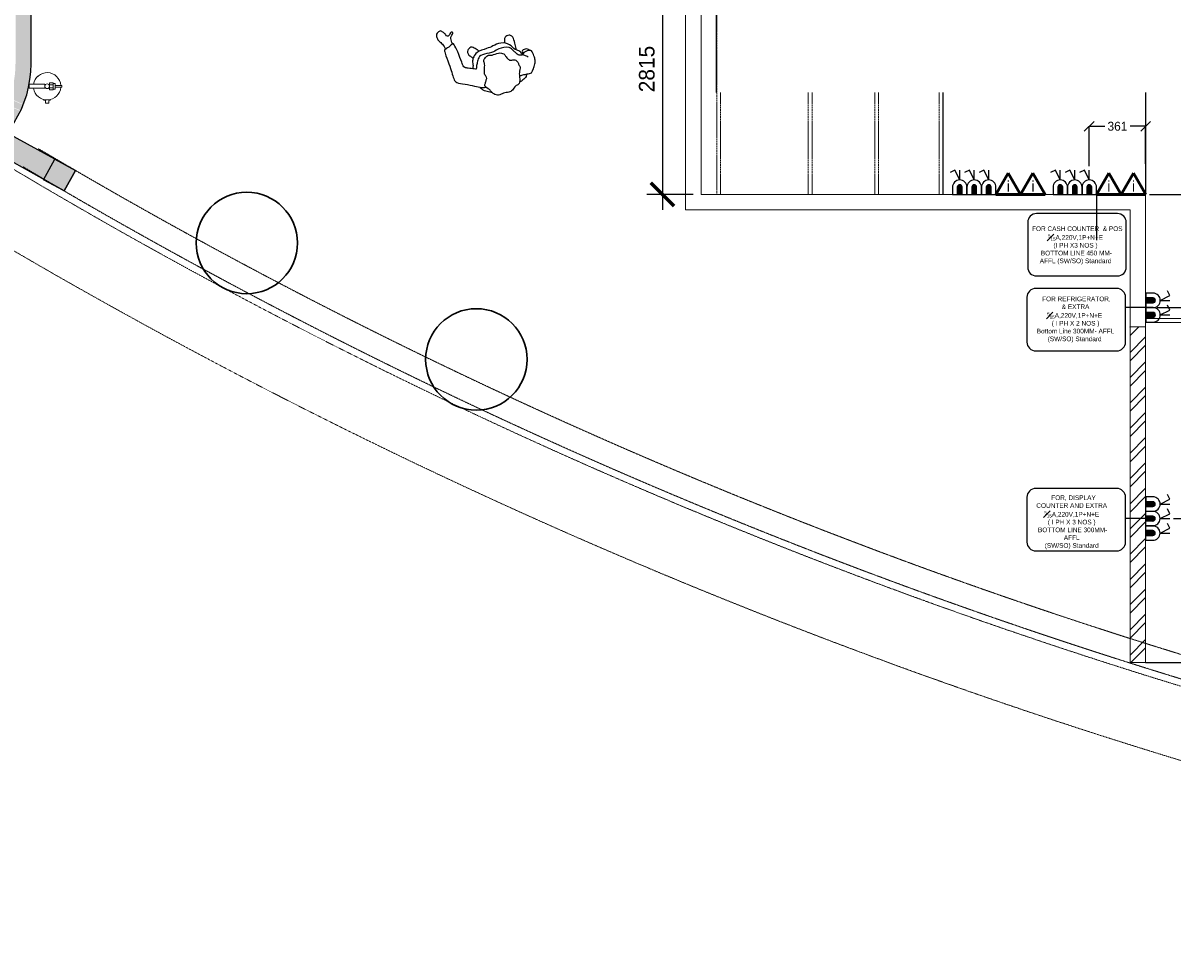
# Model space of a CAD drawing. Header units: inches. Extents: x 1703 to 137267, y -37098 to 14102.
# Tile 48 of 142: x 60927 to 68299, y -19003 to -13024. Entities that reach past the tile are written whole.
import ezdxf
from ezdxf import colors
from ezdxf.entities.mleader import LeaderData, LeaderLine
from ezdxf.enums import TextEntityAlignment as Align
from ezdxf.math import Vec2, Vec3

# ---------------------------------------------------------------- set-up
doc = ezdxf.new("R2010")
doc.units = ezdxf.units.IN
doc.header["$MEASUREMENT"] = 0
for name, pattern in [('DASHED2', [0.375, 0.25, -0.125]), ('LEVEL-F-OVERALL LAYOUT$0$HIDDEN', [0.375, 0.25, -0.125]), ('LEVEL-F-OVERALL LAYOUT$0$Hidden 2mm', [3, 2, -1])]:
    doc.linetypes.add(name, pattern=pattern)
for name, color, linetype in [('A-ANNO-DIMS-30', 7, 'Continuous'), ('AG-PEOPLE', 8, 'Continuous'), ('CT_PARTITION WALL', 180, 'Continuous'), ('elevation line', 1, 'Continuous'), ('EQUIPMENT', 1, 'Continuous'), ('HATCH', 8, 'Continuous'), ('LEVEL-F-OVERALL LAYOUT$0$NEW PILASTERS', 251, 'Continuous'), ('LEVEL-F-OVERALL LAYOUT$0$S-Section-Steel', 251, 'Continuous')]:
    doc.layers.add(name, color=color, linetype=linetype)
for name, color, linetype, lineweight in [('CKD Equipments', 252, 'Continuous', 0), ('CKD-Electrical Point', 7, 'Continuous', 25), ('CKD-Electrical Text', 7, 'Continuous', 25), ('LEVEL-F-OVERALL LAYOUT$0$A-DETL', 251, 'Continuous', 15), ('LEVEL-F-OVERALL LAYOUT$0$A-EQPM', 251, 'Continuous', 5), ('LEVEL-F-OVERALL LAYOUT$0$A-WALL', 251, 'Continuous', 13), ('LEVEL-F-OVERALL LAYOUT$0$A-WALL-FULL-EXTR', 251, 'Continuous', 35), ('LEVEL-F-OVERALL LAYOUT$0$I-FLOR-OVHD', 251, 'LEVEL-F-OVERALL LAYOUT$0$HIDDEN', 18), ('Naren-furn', 1, 'Continuous', 30)]:
    doc.layers.add(name, color=color, linetype=linetype, lineweight=lineweight)
doc.layers.add('GCEA-F-FIRE EXT 4.5KG CO2 TYPE', color=1, linetype='Continuous', lineweight=0, true_color=0xff0000)
doc.styles.add('CKD_Dimension Text', font='GOTHIC.TTF')
doc.styles.add('I_NOTE', font='txt', dxfattribs={"height": 2})
doc.dimstyles.new('CKD-Dimensions', dxfattribs={"dimscale": 0.05, "dimtxt": 1143, "dimasz": 1270, "dimexe": 0, "dimexo": 508, "dimgap": 508, "dimtad": 0, "dimdec": 0, "dimzin": 4, "dimdsep": 46, "dimtxsty": 'CKD_Dimension Text', "dimblk": 'OBLIQUE', "dimcen": 304.8, "dimclrd": 150, "dimclre": 150, "dimclrt": 7, "dimazin": 2, "dimtfac": 1, "dimtdec": 0, "dimtofl": 0, "dimtmove": 1, "dimatfit": 2, "dimfxl": 25.4, "dimtfillclr": 7, "dimtolj": 1, "dimtzin": 0, "dimlwd": -1, "dimlwe": -1, "dimarcsym": 0})
doc.dimstyles.new('I_STANDARD_MM', dxfattribs={"dimtxt": 2, "dimasz": 1, "dimexe": 2, "dimexo": 1, "dimgap": 1, "dimtad": 1, "dimdec": 0, "dimrnd": 5, "dimzin": 3, "dimdsep": 46, "dimtxsty": 'I_NOTE', "dimblk": 'ARCHTICK', "dimcen": 0.09, "dimdle": 2, "dimclrd": 1, "dimclre": 1, "dimclrt": 4, "dimadec": 4, "dimazin": 0, "dimtfac": 1, "dimtdec": 0, "dimtmove": 1, "dimatfit": 3, "dimldrblk": 'OPEN90', "dimfxl": 1, "dimfrac": 1, "dimtolj": 1, "dimtzin": 0, "dimlwd": -1, "dimlwe": -1, "dimarcsym": 0})

# ---------------------------------------------------------------- blocks, each defined once
blk = doc.blocks.new('LEVEL-F-OVERALL LAYOUT$0$SHS150x5')
at = {"layer": 'LEVEL-F-OVERALL LAYOUT$0$S-Section-Steel'}
h = blk.add_hatch(color=256, dxfattribs=at)
h.dxf.hatch_style = 1
h.paths.add_polyline_path([(322740.3, -171646.3), (322890.3, -171646.3), (322890.3, -171796.3), (322740.3, -171796.3)])
blk.add_lwpolyline([(322740.3, -171646.3), (322890.3, -171646.3), (322890.3, -171796.3), (322740.3, -171796.3)], close=True, dxfattribs=at)
blk = doc.blocks.new('LEVEL-F-OVERALL LAYOUT$0$150x150')
blk.add_blockref('LEVEL-F-OVERALL LAYOUT$0$SHS150x5', (-322815.3, 171721.3))
blk = doc.blocks.new('19')
at = {"layer": 'AG-PEOPLE'}
for points, knots in [([(-153.6, 52.3), (-150.7, 59.1), (-143.5, 73.3), (-112.2, 83.2), (-100.3, 86.9), (-93.9, 88.4)], [0, 0, 0, 0, 0.2578445, 0.5630876, 0.8048245, 0.8048245, 0.8048245, 0.8048245]), ([(-112.3, 29.3), (-115.3, 22), (-122.2, 12.7), (-130.4, -3.2), (-123.7, -23.9), (-127.1, -32.1), (-113.9, -65.4), (-83.9, -58.8), (-70.4, -75.1), (-61, -99), (-58, -119.1), (-23.8, -136.8), (18.1, -128.8), (39.5, -142.1), (64.9, -131.8), (83.6, -115.4), (79.3, -91.4), (95.3, -58.4), (105.7, -28.1), (92, -7.9), (103.9, 7.2), (114.7, 25.1), (130.2, 39.4), (102.1, 72.3), (96.3, 88.9), (87, 109.7), (58.8, 129), (25.2, 119), (-8.6, 129.5), (-36.2, 126.1), (-60.6, 98.9), (-85.8, 103.5), (-102.7, 75.1), (-103.7, 60.4), (-108.6, 38.4), (-112.3, 29.3)], [0, 0, 0, 0, 0.243758, 0.469126, 0.711875, 0.878807, 1.174441, 1.45586, 1.687286, 1.95782, 2.190653, 2.505465, 2.853004, 3.109236, 3.378674, 3.633135, 3.883574, 4.208805, 4.512219, 4.75122, 4.981103, 5.235644, 5.457588, 5.794591, 6.034522, 6.28788, 6.592593, 6.910286, 7.231556, 7.513762, 7.830184, 8.088918, 8.379427, 8.600643, 8.908256, 8.908256, 8.908256, 8.908256]), ([(92, 97.9), (101.5, 91.8), (120.2, 79.2), (136.4, 70.8), (150.8, 54.2), (154.6, 44.3), (156, 39.2)], [0, 0, 0, 0, 0.318973, 0.55567, 0.805324, 1.02326, 1.02326, 1.02326, 1.02326]), ([(-106.4, 49.3), (-113.9, 49.3), (-129.2, 49.8), (-156.7, 52), (-186.9, 58.9), (-200.8, 38.8), (-221.7, 15.9), (-235.1, -14.6), (-235.3, -42.1), (-234, -79.5), (-220.3, -86), (-203.5, -87.3), (-186.3, -86.1), (-172.8, -82), (-169.7, -74.6), (-168.9, -71.2)], [0, 0, 0, 0, 0.259994, 0.55285, 0.842148, 1.095273, 1.403355, 1.713057, 2.009948, 2.331933, 2.525445, 2.748828, 2.979667, 3.178282, 3.355898, 3.355898, 3.355898, 3.355898]), ([(-197.6, -47.8), (-195, -51.2), (-189.1, -57.6), (-169.7, -74.4), (-143.3, -74), (-130.6, -100.2), (-118.7, -115.3), (-105.4, -152.9), (-33.1, -160.8), (2, -146.3), (62.8, -155.7), (108.5, -149.5), (121.8, -115.6), (138.4, -98.6), (140.4, -74.2), (157.4, -85.8), (189.4, -99.6), (208.9, -110.6), (217.5, -124.8), (217, -151.8), (218.9, -220), (226.9, -267.8), (232.3, -284.8), (243, -276.2), (273.6, -264.1), (298.4, -261.2), (300.1, -251.6), (301.9, -217.7), (297.2, -148.8), (298.8, -98.7), (300, -59.4), (293.5, -40.3), (278.6, -28), (224.3, -1.7), (177.8, 27.4), (141.7, 47.5), (126.5, 49.1), (119.4, 49.6)], [0, 0, 0, 0, 0.197049, 0.467566, 0.737699, 1.015436, 1.259224, 1.582254, 2.024992, 2.371322, 2.796046, 3.153497, 3.465071, 3.739154, 3.967343, 4.171258, 4.506139, 4.764805, 4.971091, 5.248207, 5.709345, 6.100884, 6.289167, 6.457885, 6.784056, 7.046062, 7.189918, 7.500888, 7.963833, 8.361908, 8.699644, 8.932534, 9.162909, 9.58574, 10.007097, 10.350573, 10.604033, 10.604033, 10.604033, 10.604033]), ([(-168.9, -71.2), (-167.3, -80.8), (-161.6, -101.6), (-129.8, -117.9), (-113.9, -164.9), (-59.3, -194.3), (-4.3, -185.3), (37.9, -182.2), (105.2, -184.7), (134, -159), (151.5, -137.2), (153.3, -105.9), (160.7, -94.1), (164.2, -88.3)], [0, 0, 0, 0, 0.296033, 0.60905, 0.98459, 1.400543, 1.800893, 2.166256, 2.606535, 2.936906, 3.221323, 3.519894, 3.767248, 3.767248, 3.767248, 3.767248]), ([(-219.4, -85.4), (-218.3, -88.5), (-214.6, -94.7), (-203.8, -103.3), (-173.4, -103.1), (-172.5, -90.5), (-171.3, -82.4), (-171.9, -78.3)], [0, 0, 0, 0, 0.171936, 0.376407, 0.658092, 0.829167, 1.021895, 1.021895, 1.021895, 1.021895]), ([(-138.9, -115.9), (-141.2, -127), (-144.6, -148.4), (-146.3, -189.5), (-141.1, -208.3), (-126.9, -223.9), (-93.9, -217.6), (-86.8, -200.5), (-83, -186.6), (-83, -179.6)], [0, 0, 0, 0, 0.319715, 0.66763, 0.90647, 1.14114, 1.436866, 1.665247, 1.916713, 1.916713, 1.916713, 1.916713]), ([(89.7, -181.3), (93.6, -187.6), (102.1, -198.7), (122.1, -223.5), (139.3, -222.2), (157, -211.9), (163.8, -197), (159.8, -178.2), (150.8, -168.5), (143.7, -156.7), (140.1, -150.9)], [0, 0, 0, 0, 0.25929, 0.557032, 0.771918, 1.013236, 1.229485, 1.459937, 1.660154, 1.908197, 1.908197, 1.908197, 1.908197]), ([(236.5, -281.2), (237.5, -286.9), (238.4, -298.1), (236.8, -317.9), (229.2, -330.9), (206.9, -347.3), (222.2, -357.3), (231.2, -345.6), (255.2, -329.9), (258.3, -352.4), (269.3, -367.2), (274, -374.1), (284.3, -388), (309.9, -376.2), (319.1, -367.1), (320.5, -344.8), (314, -323.6), (296.8, -299.1), (290.8, -274.3), (289.6, -262)], [0, 0, 0, 0, 0.227651, 0.464849, 0.686706, 0.944658, 1.115715, 1.322541, 1.579281, 1.800177, 2.035322, 2.220311, 2.465353, 2.659441, 2.853963, 3.092323, 3.350578, 3.626177, 3.93611, 3.93611, 3.93611, 3.93611])]:
    blk.add_open_spline(points, degree=3, knots=knots, dxfattribs=at)
blk = doc.blocks.new('_ArchTick')
at = {"color": 0, "linetype": 'ByBlock', "const_width": 0.15}
blk.add_lwpolyline([(-0.5, -0.5), (0.5, 0.5)], dxfattribs=at)
blk = doc.blocks.new('*D285')
at = {"layer": 'A-ANNO-DIMS-30', "color": 1}
for p, q in [((65026.1, -11209.5), (65026.1, -14222.1)), ((65223.4, -11309.5), (64926.1, -11309.5)), ((65223.4, -14122.1), (64926.1, -14122.1))]:
    blk.add_line(p, q, dxfattribs=at)
at = {"layer": 'Defpoints', "color": 0}
for p in [(65273.4, -11309.5), (65026.1, -14122.1), (65273.4, -14122.1)]:
    blk.add_point(p, dxfattribs=at)
at = {"layer": 'A-ANNO-DIMS-30', "color": 1, "linetype": 'ByBlock', "xscale": 150, "yscale": 150, "zscale": 150}
for p, rotation in [((65026.1, -11309.5), 90), ((65026.1, -14122.1), 270)]:
    blk.add_blockref('_ArchTick', p, dxfattribs=dict(at, rotation=rotation))
at = {"layer": 'A-ANNO-DIMS-30', "color": 1, "insert": (64926.1, -13318.9), "char_height": 100, "attachment_point": 5, "rotation": 90, "style": 'I_NOTE'}
blk.add_mtext('\\A1;2815', dxfattribs=at)
blk = doc.blocks.new('_Open90')
at = {"color": 0, "linetype": 'ByBlock', "lineweight": -2}
for p, q in [((0, 0), (-1, 0)), ((-0.5, 0.5), (0, 0)), ((0, 0), (-0.5, -0.5))]:
    blk.add_line(p, q, dxfattribs=at)
blk = doc.blocks.new('A$C13CA0A9B')
at = {"layer": 'GCEA-F-FIRE EXT 4.5KG CO2 TYPE', "linetype": 'Continuous', "lineweight": 0, "ltscale": 250}
for p, q in [((-12.7, 114.9), (12.7, 114.9)), ((-12.7, 14.8), (-12.7, 114.9)), ((12.7, 114.9), (12.7, 14.8)), ((-88.2, 11.2), (-108.3, 11.2)), ((-108.3, 11.2), (-108.3, -11.2)), ((-88.2, 11.2), (-108.3, 11.2)), ((-108.3, 11.2), (-108.3, -11.2)), ((-88.2, 22.3), (-88.2, 11.2)), ((12.7, 14.8), (-12.7, 14.8)), ((-108.3, -11.2), (-88.2, -11.2)), ((-88.2, -11.2), (-108.3, -11.2)), ((-88.2, -11.2), (-88.2, -22.3)), ((-21.9, -14.8), (21.9, -14.8)), ((-21.9, -38.7), (-21.9, -14.8)), ((21.9, -38.7), (-21.9, -38.7)), ((-17.6, -38.7), (17.6, -38.7)), ((-17.6, -51.4), (-17.6, -38.7)), ((17.6, -51.4), (-17.6, -51.4)), ((-9.2, -38.7), (-9.2, -14.8)), ((-5.6, -51.4), (5.6, -51.4)), ((-5.6, -95.1), (-5.6, -51.4)), ((5.6, -51.4), (5.6, -95.1)), ((9.2, -38.7), (9.2, -14.8)), ((17.6, -38.7), (17.6, -51.4)), ((21.9, -14.8), (21.9, -38.7)), ((5.6, -95.1), (-5.6, -95.1))]:
    blk.add_line(p, q, dxfattribs=at)
at = {"layer": 'GCEA-F-FIRE EXT 4.5KG CO2 TYPE', "linetype": 'Continuous'}
for p, q in [((64.2, 59.5, 0), (59.5, 64.2, 0)), ((12.4, -14.8, 0), (9.2, -11.6, 0)), ((6.1, -87.4, 0), (5.6, -87, 0))]:
    blk.add_line(p, q, dxfattribs=at)
at = {"layer": 'GCEA-F-FIRE EXT 4.5KG CO2 TYPE', "linetype": 'Continuous', "lineweight": 0, "ltscale": 250}
blk.add_circle((0, 0), 14.8, dxfattribs=at)
for start, end in [(98.33622, 266.30554), (273.69446, 81.66378)]:
    blk.add_arc((0, 0), 87.6, start, end, dxfattribs=at)
blk = doc.blocks.new('_Oblique')
at = {"color": 0, "linetype": 'ByBlock', "lineweight": -2}
blk.add_line((-0.5, -0.5), (0.5, 0.5), dxfattribs=at)
blk = doc.blocks.new('*D427')
at = {"color": 150}
for p, q in [((68148.8, -14122.1), (68501.8, -14122.1)), ((68501.8, -14122.1), (68501.8, -14398.1)), ((68501.8, -14848), (68501.8, -14572)), ((68196.5, -14848), (68501.8, -14848))]:
    blk.add_line(p, q, dxfattribs=at)
at = {"layer": 'Defpoints', "color": 0}
for p in [(68123.4, -14122.1), (68171.1, -14848), (68501.8, -14848)]:
    blk.add_point(p, dxfattribs=at)
at = {"color": 150, "linetype": 'ByBlock', "xscale": 63.5, "yscale": 63.5, "zscale": 63.5}
for p, rotation in [((68501.8, -14122.1), 90), ((68501.8, -14848), 270)]:
    blk.add_blockref('_Oblique', p, dxfattribs=dict(at, rotation=rotation))
at = {"color": 7, "insert": (68501.8, -14485.1), "char_height": 57.15, "attachment_point": 5, "rotation": 90, "style": 'CKD_Dimension Text'}
blk.add_mtext('\\A1;726', dxfattribs=at)
blk = doc.blocks.new('*D428')
at = {"color": 150}
for p, q in [((68196.5, -14848), (68501.8, -14848)), ((68501.8, -14848), (68501.8, -15417.5)), ((68501.8, -16200.1), (68501.8, -15630.5)), ((68303, -16200.1), (68501.8, -16200.1))]:
    blk.add_line(p, q, dxfattribs=at)
at = {"layer": 'Defpoints', "color": 0}
for p in [(68171.1, -14848), (68277.6, -16200.1), (68501.8, -16200.1)]:
    blk.add_point(p, dxfattribs=at)
at = {"color": 150, "linetype": 'ByBlock', "xscale": 63.5, "yscale": 63.5, "zscale": 63.5}
for p, rotation in [((68501.8, -14848), 90), ((68501.8, -16200.1), 270)]:
    blk.add_blockref('_Oblique', p, dxfattribs=dict(at, rotation=rotation))
at = {"color": 7, "insert": (68501.8, -15524), "char_height": 57.15, "attachment_point": 5, "rotation": 90, "style": 'CKD_Dimension Text'}
blk.add_mtext('\\A1;1352', dxfattribs=at)
blk = doc.blocks.new('*D429')
at = {"color": 150}
for p, q in [((67762.1, -13941.9), (67762.1, -13685.8)), ((67762.1, -13685.8), (67861.7, -13685.8)), ((68123.4, -13685.8), (68023.8, -13685.8)), ((68123.4, -13926.7), (68123.4, -13685.8))]:
    blk.add_line(p, q, dxfattribs=at)
at = {"layer": 'Defpoints', "color": 0}
for p in [(67762.1, -13685.8), (67762.1, -13967.3), (68123.4, -13952.1)]:
    blk.add_point(p, dxfattribs=at)
at = {"color": 150, "linetype": 'ByBlock', "xscale": 63.5, "yscale": 63.5, "zscale": 63.5, "rotation": 180}
blk.add_blockref('_Oblique', (67762.1, -13685.8), dxfattribs=at)
at = {"color": 150, "linetype": 'ByBlock', "xscale": 63.5, "yscale": 63.5, "zscale": 63.5}
blk.add_blockref('_Oblique', (68123.4, -13685.8), dxfattribs=at)
at = {"color": 7, "insert": (67942.8, -13685.8), "char_height": 57.15, "attachment_point": 5, "style": 'CKD_Dimension Text'}
blk.add_mtext('\\A1;361', dxfattribs=at)
blk = doc.blocks.new('A$C41F15E28')
at = {"layer": 'CKD-Electrical Point'}
blk.add_hatch(color=7, dxfattribs=at).paths.add_polyline_path([(15.5, 0), (-15.5, 0), (-15.5, -46.4, 0.414214), (0, -61.9, 0.414214), (15.5, -46.4)])
at = {"layer": 'CKD-Electrical Point', "color": 7}
for p, q in [((-31, -154.8), (-61.9, -139.3)), ((0, -92.9), (-31, -154.8)), ((0, -92.9), (0, -154.8))]:
    blk.add_line(p, q, dxfattribs=at)
blk.add_lwpolyline([(-46.4, 0), (46.4, 0), (46.4, -46.4, -0.414214), (0, -92.9), (0, -92.9, -0.414214), (-46.4, -46.4), (-46.4, 0)], format="xyb", dxfattribs=at)
blk.add_lwpolyline([(-15.5, 0), (15.5, 0), (15.5, -46.4, -0.414214), (0, -61.9, -0.414214), (-15.5, -46.4)], format="xyb", close=True, dxfattribs=at)
blk = doc.blocks.new('_Dot')
at = {"color": 0, "linetype": 'ByBlock', "lineweight": -2, "transparency": 16777216}
blk.add_line((-0.5, 0), (-1, 0), dxfattribs=at)
at = {"color": 0, "linetype": 'ByBlock', "transparency": 16777216, "const_width": 0.5}
blk.add_lwpolyline([(-0.25, 0, 1), (0.25, 0, 1)], format="xyb", close=True, dxfattribs=at)

msp = doc.modelspace()

# ---------------------------------------------------------------- hatches: boundary and pattern name
at = {"layer": 'EQUIPMENT'}
h = msp.add_hatch(color=253, dxfattribs=at)
h.dxf.hatch_style = 1
h.paths.add_polyline_path([(58260.3, -11234.5), (56933.3, -11234.5), (56873.4, -11195.1), (56818.4, -11278.5), (59131.7, -12803.9), (59186.7, -12720.4), (59107.8, -12668.4), (59079.2, -12668.4), (59079.2, -12649.5), (58260.3, -12109.5)])
h.paths.add_polyline_path([(58161.2, -11309.5), (58160.3, -11310.2), (58160.3, -12043.6), (57047, -11309.5)], flags=16)
h.paths.add_polyline_path([(60979.2, -11309.5), (65273.4, -11309.5), (65273.4, -11572.1), (65679.7, -11572.1), (65679.7, -11447.1), (67829.7, -11447.1), (67829.7, -11572.1), (68235.9, -11572.1), (68235.9, -11234.5), (59160.3, -11234.5), (59160.3, -11309.5), (60879.2, -11309.5), (60879.2, -13194, -0.121461), (60857.1, -13480.4, -0.003202), (60854.7, -13487.7), (60849.9, -13510.8), (60929.5, -13545.3, 0.09501), (60979.2, -13286.4)])
h.paths.add_polyline_path([(59311.9, -12803), (59256.9, -12886.5), (59600.9, -13113.3, 0.363199), (59989.2, -13923.5), (60026.8, -13836.6), (60000.8, -13818.4), (60001.1, -13818, -0.279141), (59679.2, -13286.4, -0.091873), (59719, -13071.4)])
h.paths.add_polyline_path([(60067.5, -13851), (60088.9, -13855.4, -0.031), (60020, -13827.5), (60030.7, -13835.1), (59992, -13924.7, 0.014288), (60028.9, -13940.1)])
h.paths.add_polyline_path([(60715.8, -13833.6, -0.000786), (60624.8, -13776.8, -0.233154), (60100.5, -13859.2), (60100.1, -13861.4), (60069.1, -13854.9), (60031.7, -13941.2, 0.264635)])
h.paths.add_polyline_path([(60911.1, -13587.5), (60831.6, -13553.1), (60813.4, -13579), (60810.5, -13576.9), (60828.9, -13550.8, 0.009158), (60838, -13530.8, 0.009158), (60846.3, -13510.4), (60852.8, -13479.1), (60856.3, -13479.8), (60854.7, -13487.7, 0.003202), (60857.1, -13480.4, 0.121461), (60879.2, -13194), (60879.2, -13286.4, -0.243908), (60624.8, -13776.8, 0.000786), (60715.8, -13833.6, 0.11367)])
h.paths.add_polyline_path([(60845.6, -13512.2, -0.008345), (60838, -13530.8, -0.008345), (60829.7, -13549), (60912.4, -13584.8, 0.014288), (60928.4, -13548.1)])
h = msp.add_hatch(color=253, dxfattribs=at)
h.dxf.hatch_style = 1
h.paths.add_polyline_path([(60823.1, -13727, -0.054174), (60715.8, -13833.6), (61059.9, -14026.7), (61131.5, -13896.4)])
at = {"layer": 'HATCH'}
h = msp.add_hatch(dxfattribs=at)
h.set_pattern_fill('ANSI32', color=6, scale=304.8)
h.set_pattern_definition([(45, (-5611812.93, 566009.7), (-80.822305, 80.822305), []), (45, (-5611759.05, 566009.7), (-80.822305, 80.822305), [])])
h.paths.add_polyline_path([(68023.4, -14971.1), (68123.4, -14971.1), (68123.4, -17122.1), (68023.4, -17122.1)])

# ---------------------------------------------------------------- linework, layer by layer
at = {"layer": 'CKD Equipments', "color": 7}
for p, q in [((65173.4, -11309.5), (65173.4, -14222.1)), ((65273.4, -12322.1), (65273.4, -14122.1)), ((65273.4, -14122.1), (68123.4, -14122.1)), ((68123.4, -14122.1), (68123.4, -17122.1)), ((65173.4, -14222.1), (68023.4, -14222.1)), ((68023.4, -14222.1), (68023.4, -17122.1)), ((68124.3, -14971.1), (68023.4, -14971.1)), ((68023.4, -17122.1), (68123.4, -17122.1))]:
    msp.add_line(p, q, dxfattribs=at)
at = {"layer": 'CKD Equipments'}
msp.add_lwpolyline([(68023.4, -14971.1), (68123.4, -14971.1), (68123.4, -17122.1), (68023.4, -17122.1), (68023.4, -14971.1)], dxfattribs=at)
at = {"layer": 'CKD-Electrical Text', "color": 6, "lineweight": 50}
for p, q in [((67164.1, -14122.1), (67243.1, -13985.2)), ((67243.1, -13985.2), (67322.1, -14122.1)), ((67322.1, -14122.1), (67401.2, -13985.2)), ((67401.2, -13985.2), (67480.2, -14122.1)), ((67808.5, -14122.1), (67887.6, -13985.2)), ((67887.6, -13985.2), (67966.6, -14122.1)), ((67966.6, -14122.1), (68045.6, -13985.2)), ((68045.6, -13985.2), (68124.7, -14122.1)), ((67164.1, -14122.1), (67322.1, -14122.1)), ((67322.1, -14122.1), (67480.2, -14122.1)), ((67808.5, -14122.1), (67966.6, -14122.1)), ((67966.6, -14122.1), (68124.7, -14122.1))]:
    msp.add_line(p, q, dxfattribs=at)
at = {"layer": 'CKD-Electrical Text', "color": 7, "linetype": 'Continuous', "elevation": -14244.8}
for points in [[(67367.6, -14301.7), (67367.6, -14588.4, 0.414214), (67424.4, -14645.2), (67942.6, -14645.2, 0.414214), (67999.3, -14588.4), (67999.3, -14301.7, 0.414214), (67942.6, -14244.9), (67424.4, -14244.9, 0.414214)], [(67362.8, -14781.7), (67362.8, -15068.4, 0.414214), (67419.6, -15125.2), (67937.8, -15125.2, 0.414214), (67994.6, -15068.4), (67994.6, -14781.7, 0.414214), (67937.8, -14724.9), (67419.6, -14724.9, 0.414214)], [(67362.8, -16063.4), (67362.8, -16350.1, 0.414214), (67419.6, -16406.9), (67937.8, -16406.9, 0.414214), (67994.6, -16350.1), (67994.6, -16063.4, 0.414214), (67937.8, -16006.6), (67419.6, -16006.6, 0.414214)]]:
    msp.add_lwpolyline(points, format="xyb", close=True, dxfattribs=at)
at = {"layer": 'CT_PARTITION WALL', "linetype": 'DASHED2', "lineweight": 0, "ltscale": 20}
for p, q in [((65398.1, -13470.1), (65398.1, -14122.1)), ((65985.1, -13470.1), (65985.1, -14122.1)), ((66411.3, -13470.1), (66411.3, -14122.1)), ((66411.3, -13470.1), (66411.3, -14122.1)), ((66824.3, -13470.1), (66824.3, -14122.1)), ((68823.4, -14942.6), (68123.4, -14942.6))]:
    msp.add_line(p, q, dxfattribs=at)
for points in [[(65374.1, -12803), (65374.1, -14122.1)], [(65961.1, -13470.1), (65961.1, -14122.1)], [(66387.3, -13470.1), (66387.3, -14122.1)], [(66387.3, -13470.1), (66387.3, -14122.1)], [(66800.3, -13470.1), (66800.3, -14122.1)], [(68823.4, -14918.6), (68123.4, -14918.6)]]:
    msp.add_lwpolyline(points, dxfattribs=at)
at = {"layer": 'elevation line', "ltscale": 0.25}
for p, q in [((65373.4, -13470.1), (65373.4, -12322.1)), ((66823.4, -13470.1), (66823.4, -14122.1)), ((68123.4, -13470.1), (68123.4, -14122.1)), ((68123.4, -17122.1), (68823.4, -17122.1))]:
    msp.add_line(p, q, dxfattribs=at)
at = {"layer": 'EQUIPMENT'}
msp.add_line((61190.7, -14100.1), (61262.9, -13968.7), dxfattribs=at)
at = {"layer": 'LEVEL-F-OVERALL LAYOUT$0$A-DETL'}
msp.add_arc((60279.2, -13286.4), 925, 323.49337, 323.98725, dxfattribs=at)
at = {"layer": 'LEVEL-F-OVERALL LAYOUT$0$A-DETL', "linetype": 'LEVEL-F-OVERALL LAYOUT$0$Hidden 2mm', "lineweight": 15}
for radius, start, end in [(33871.8, 239.34358, 257.16427), (34021.8, 239.29868, 254.96625)]:
    msp.add_arc((78298.3, 15307.7), radius, start, end, dxfattribs=at)
at = {"layer": 'LEVEL-F-OVERALL LAYOUT$0$A-EQPM', "color": 1, "lineweight": 5, "flags": 128}
for points in [[(60928.8, -13946.1), (60928.8, -13946.1)], [(60931, -13947.5), (60931, -13947.4)]]:
    msp.add_lwpolyline(points, dxfattribs=at)
at = {"layer": 'LEVEL-F-OVERALL LAYOUT$0$A-WALL', "color": 3, "lineweight": 25}
for p, q in [((60979.2, -13286.4), (60979.2, -11309.5)), ((61263, -13968.6), (60823.1, -13727)), ((61190.7, -14100.1), (60715.8, -13833.6))]:
    msp.add_line(p, q, dxfattribs=at)
at = {"layer": 'LEVEL-F-OVERALL LAYOUT$0$A-WALL-FULL-EXTR', "color": 2, "lineweight": -2}
msp.add_arc((60279.2, -13286.4), 700, 165.68444, 0, dxfattribs=at)
at = {"layer": 'LEVEL-F-OVERALL LAYOUT$0$I-FLOR-OVHD', "ltscale": 0.25}
msp.add_lwpolyline([(74333.5, -19002.9, -0.019531), (71664.7, -18583, -0.089507), (60087, -14014)], format="xyb", dxfattribs=at)
for start, end in [(238.96902, 252.04841), (252.04841, 257.78854)]:
    msp.add_arc((78298.3, 15307.7), 34066.8, start, end, dxfattribs=at)
at = {"layer": 'Naren-furn'}
for centre in [(62361.8, -14433.6), (63833.3, -15179.8)]:
    msp.add_circle(centre, 325, dxfattribs=at)

# ---------------------------------------------------------------- block references
at = {"layer": 'AG-PEOPLE', "color": 4, "rotation": 198.2684440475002}
msp.add_blockref('19', (63993, -13349.5), dxfattribs=at)
at = {"layer": 'CKD-Electrical Point', "color": 2, "lineweight": 50, "xscale": -1}
for p, rotation in [((66931.9, -14122.1), 180.0036111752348), ((67024.8, -14122.1), 180.0036111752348), ((67117.6, -14122.1), 180.0036111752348), ((67576.4, -14122.1), 180.0036111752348), ((67669.2, -14122.1), 180.0036111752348), ((67762.1, -14122.1), 180.0036111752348), ((68124.6, -14801.6), 90.00361117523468), ((68124.6, -14894.4), 90.00361117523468), ((68123.6, -16106.8), 89.87562596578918), ((68123.4, -16199.7), 89.87562596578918), ((68123.2, -16292.6), 89.87562596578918)]:
    msp.add_blockref('A$C41F15E28', p, dxfattribs=dict(at, rotation=rotation))
at = {"layer": 'GCEA-F-FIRE EXT 4.5KG CO2 TYPE', "rotation": 90}
msp.add_blockref('A$C13CA0A9B', (61081.8, -13429.4), dxfattribs=at)
at = {"layer": 'LEVEL-F-OVERALL LAYOUT$0$NEW PILASTERS', "rotation": 331.2140336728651}
msp.add_blockref('LEVEL-F-OVERALL LAYOUT$0$150x150', (61161.1, -13998.3), dxfattribs=at)

# ---------------------------------------------------------------- texts
at = {"layer": 'CKD-Electrical Text', "color": 6, "lineweight": 50, "style": 'CKD_Dimension Text'}
for p in [(67243.1, -14070), (67401.2, -14070), (67887.6, -14070), (68045.6, -14070)]:
    msp.add_text('i', height=70, dxfattribs=at).set_placement(p, align=Align.MIDDLE_CENTER)
at = {"layer": 'CKD-Electrical Text', "color": 4, "linetype": 'Continuous', "char_height": 30, "attachment_point": 5, "style": 'CKD_Dimension Text'}
for s, width, insert in [('{\\fCentury Gothic|b0|i0|c238|p34;\\C256;  FOR \\fCentury Gothic|b0|i0|c0|p34;CASH COUNTER  & POS \\P\\A1;{\\H0.7x;\\S5#15;}\\H1.00002x;A\\fCentury Gothic|b0|i0|c238|p34;,220V,1P+N+E \\P\\fCentury Gothic|b0|i0|c0|p34;(\\fCentury Gothic|b0|i0|c238|p34;I PH X3 NO\\fCentury Gothic|b0|i0|c0|p34;S\\fCentury Gothic|b0|i0|c238|p34; )\\P \\fCentury Gothic|b0|i0|c0|p34;BOTTOM LINE 450 MM- AFFL\\fCentury Gothic|b0|i0|c238|p34; (SW/SO) Standard}', 559.501, (67673.9, -14449.7)), ('\\pxt12;{\\fCentury Gothic|b0|i0|c238|p34; \\C7; FO\\fCentury Gothic|b0|i0|c0|p34;R, DISPLAY COUNTER AND EXTRA\\P\\pt0;\\A1;{\\H0.7x;\\S5#15;}\\H1.00002x;A\\fCentury Gothic|b0|i0|c238|p34;,220V,1P+N+E \\P\\pt12;\\fCentury Gothic|b0|i0|c0|p34;( \\fCentury Gothic|b0|i0|c238|p34;I PH X \\fCentury Gothic|b0|i0|c0|p34;3\\fCentury Gothic|b0|i0|c238|p34; NO\\fCentury Gothic|b0|i0|c0|p34;S\\fCentury Gothic|b0|i0|c238|p34; )\\P\\pt0; \\fCentury Gothic|b0|i0|c0|p34;BOTTOM LINE 300MM- AFFL\\fCentury Gothic|b0|i0|c238|p34; \\P(SW/SO) Standard}', 496.615, (67649.6, -16223.6))]:
    msp.add_mtext_dynamic_manual_height_columns(s, width=width, gutter_width=2650, heights=[0], dxfattribs=dict(at, insert=insert))
at = {"layer": 'CKD-Electrical Text', "color": 4, "linetype": 'Continuous', "insert": (67668.5, -14924.6), "char_height": 30, "width": 559.501, "attachment_point": 5, "style": 'CKD_Dimension Text'}
msp.add_mtext('{\\fCentury Gothic|b0|i0|c238|p34;\\C256;  FOR \\fCentury Gothic|b0|i0|c0|p34;REFRIGERATOR,\\P & EXTRA \\P\\A1;{\\H0.7x;\\S5#15;}\\H1.00002x;A\\fCentury Gothic|b0|i0|c238|p34;,220V,1P+N+E \\P ( I PH X \\fCentury Gothic|b0|i0|c0|p34;2\\fCentury Gothic|b0|i0|c238|p34; NO\\fCentury Gothic|b0|i0|c0|p34;S\\fCentury Gothic|b0|i0|c238|p34; )\\fCentury Gothic|b0|i0|c0|p34; \\P\\fCentury Gothic|b0|i0|c238|p34; \\fCentury Gothic|b0|i0|c0|p34;Bottom Line \\H0.99998x;300MM- AFFL\\fCentury Gothic|b0|i0|c238|p34; (SW/SO)\\fCentury Gothic|b0|i0|c0|p34; \\fCentury Gothic|b0|i0|c238|p34;Standard }', dxfattribs=at)

# ---------------------------------------------------------------- dimensions: what is measured, and where the dimension line sits
dim = msp.add_linear_dim(base=(67762.1, -13685.8), p1=(68123.4, -13952.1), p2=(67762.1, -13967.3), dimstyle='CKD-Dimensions', override={"dimpost": '\\X'})
dim.commit()
dim.dimension.update_dxf_attribs({"geometry": '*D429', "text_midpoint": (67942.8, -13685.8)})
for base, p1, p2, picture, middle in [((68501.8, -14848), (68123.4, -14122.1), (68171.1, -14848), '*D427', (68501.8, -14485.1)), ((68501.8, -16200.1), (68171.1, -14848), (68277.6, -16200.1), '*D428', (68501.8, -15524))]:
    dim = msp.add_linear_dim(base=base, p1=p1, p2=p2, angle=90, dimstyle='CKD-Dimensions', override={"dimpost": '\\X'})
    dim.commit()
    dim.dimension.update_dxf_attribs({"geometry": picture, "text_midpoint": middle})
at = {"layer": 'A-ANNO-DIMS-30'}
dim = msp.add_linear_dim(base=(65026.1, -14122.1), p1=(65273.4, -11309.5), p2=(65273.4, -14122.1), angle=90, dimstyle='I_STANDARD_MM', override={"dimtxt": 5, "dimasz": 3, "dimclrt": 1}, dxfattribs=at)
dim.commit()
dim.dimension.update_dxf_attribs({"geometry": '*D285', "text_midpoint": (65026.1, -13318.9), "dimtype": 160})

# ---------------------------------------------------------------- leaders
ml = msp.add_multileader_mtext('Standard')
ml.set_content(' ')
ml.set_leader_properties()
ml.set_arrow_properties(name='DOT')
ml.build(insert=Vec2(0, 0))
ml.multileader.update_dxf_attribs({"has_dogleg": 0, "dogleg_length": 0.36, "arrow_head_size": 10})
ctx = ml.context
ctx.base_point, ctx.char_height, ctx.arrow_head_size, ctx.landing_gap_size, ctx.plane_origin = Vec3(67808.5, -14415), 0.18, 10, 0.09, Vec3(67808.5, -14122.1)
notes = []
notes.append((ctx, [(0, (1, 1, 0), (67808.2, -14415), (1, 0), 0.36, [(0, [(67808.5, -14122.1)], 0, [])])]))
ctx.mtext.insert, ctx.mtext.flow_direction = Vec3(67808.6, -14414.9), 5
ml = msp.add_multileader_mtext('Standard')
ml.set_content(' ')
ml.set_leader_properties()
ml.set_arrow_properties(name='DOT')
ml.build(insert=Vec2(0, 0))
ml.multileader.update_dxf_attribs({"has_dogleg": 0, "dogleg_length": 0.36, "arrow_head_size": 10})
ctx = ml.context
ctx.base_point, ctx.char_height, ctx.arrow_head_size, ctx.landing_gap_size, ctx.plane_origin = Vec3(67994.3, -14848), 0.18, 10, 0.09, Vec3(68124.6, -14848)
ctx.text_align_type = 2
notes.append((ctx, [(0, (1, 1, 0), (67994.9, -14848), (-1, 0), 0.36, [(0, [(68124.6, -14848)], 0, [])])]))
ctx.mtext.insert, ctx.mtext.alignment, ctx.mtext.flow_direction = Vec3(67994.5, -14847.9), 3, 5
ml = msp.add_multileader_mtext('Standard')
ml.set_content(' ')
ml.set_leader_properties()
ml.set_arrow_properties(name='DOT')
ml.build(insert=Vec2(0, 0))
ml.multileader.update_dxf_attribs({"has_dogleg": 0, "dogleg_length": 0.36, "arrow_head_size": 10})
ctx = ml.context
ctx.base_point, ctx.char_height, ctx.arrow_head_size, ctx.landing_gap_size, ctx.plane_origin = Vec3(67994.3, -16199.7), 0.18, 10, 0.09, Vec3(68123.4, -16199.7)
ctx.text_align_type = 2
notes.append((ctx, [(0, (1, 1, 0), (67994.9, -16199.7), (-1, 0), 0.36, [(0, [(68123.4, -16199.7)], 0, [])])]))
ctx.mtext.insert, ctx.mtext.alignment, ctx.mtext.flow_direction = Vec3(67994.5, -16199.6), 3, 5
for ctx, leaders in notes:
    for number, flags, end, landing, length, lines in leaders:
        leader = LeaderData()
        leader.index, (leader.has_last_leader_line, leader.has_dogleg_vector, leader.attachment_direction) = number, flags
        leader.last_leader_point, leader.dogleg_vector, leader.dogleg_length = Vec3(end), Vec3(landing), length
        for number, points, colour, breaks in lines:
            line = LeaderLine()
            line.index, line.vertices, line.color, line.breaks = number, Vec3.list(points), colors.encode_raw_color(colour), breaks
            leader.lines.append(line)
        ctx.leaders.append(leader)

doc.saveas('drawing.dxf')
